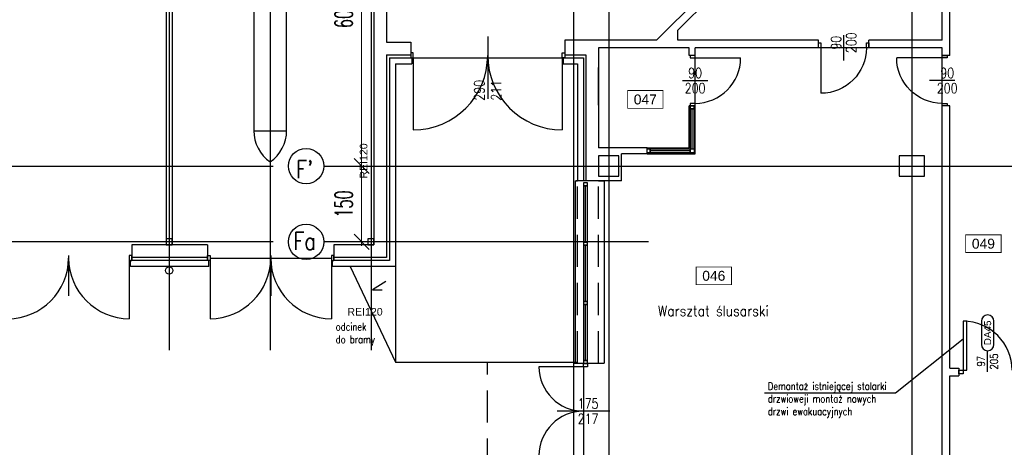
# Model space of a CAD drawing. Header units: centimetres. Extents: x -228435 to 56419, y -89367 to 477256.
# Tile 32 of 53: x -82798 to -63310, y 65435 to 73896. Entities that reach past the tile are written whole.
import ezdxf
from ezdxf.enums import TextEntityAlignment as Align

# ---------------------------------------------------------------- set-up
doc = ezdxf.new("R2010")
doc.units = ezdxf.units.CM
doc.header["$LTSCALE"] = 50
doc.header["$PDMODE"] = 35
doc.header["$PDSIZE"] = 0.1
doc.linetypes.add('Kondygnacja -1$0$HIDDEN', pattern=[9.525, 6.35, -3.175])
doc.linetypes.add('Osie rzutów$0$DASHDOT2', pattern=[12.7, 6.35, -3.175, 0, -3.175])
doc.layers.get('0').update_dxf_attribs({"color": 8})
doc.layers.get('DEFPOINTS').update_dxf_attribs({"color": 8})
for name, color, linetype in [('Kondygnacja -1$0$ARCH_CIENKIE_IST', 8, 'Continuous'), ('Kondygnacja -1$0$ARCH_INFO_ETYK_DRZWI', 8, 'Continuous'), ('Kondygnacja -1$0$ARCH_INFO_ETYK_DRZWI_IST', 8, 'Continuous'), ('Kondygnacja -1$0$ARCH_INFO_ODPORNOŚĆ OGNIOWA', 8, 'Continuous'), ('Kondygnacja -1$0$ARCH_INFO_OPISY', 8, 'Continuous'), ('Kondygnacja -1$0$ARCH_INFO_OPISY_IST', 8, 'Continuous'), ('Kondygnacja -1$0$ARCH_INWENTARYZACJA', 8, 'Continuous'), ('Kondygnacja -1$0$ARCH_MUROWANE_IST', 8, 'Continuous'), ('Kondygnacja -1$0$ARCH_NIEWIDOK_IST', 8, 'Kondygnacja -1$0$HIDDEN'), ('Kondygnacja -1$0$ARCH_STAL_IST', 8, 'Continuous'), ('Kondygnacja -1$0$ARCH_STROP', 8, 'Continuous'), ('Kondygnacja -1$0$ARCH_WIDOK_INNE_IST', 8, 'Continuous'), ('Kondygnacja -1$0$ARCH_WIDOK_IST', 8, 'Continuous'), ('Kondygnacja -1$0$ARCH_ŚLUSARKA_DRZWI', 8, 'Continuous'), ('Kondygnacja -1$0$ARCH_ŚLUSARKA_DRZWI_IST', 8, 'Continuous'), ('Kondygnacja -1$0$ARCH_ŚLUSARKA_OKNA_IST', 8, 'Continuous'), ('Kondygnacja -1$0$ARCH_ŻELBET_IST', 8, 'Continuous'), ('Osie rzutów$0$ARCH_INFO_OSIE_IST', 8, 'Osie rzutów$0$DASHDOT2'), ('Osie rzutów$0$ARCH_INFO_OSIE_OPISY_IST', 8, 'Continuous'), ('Pomieszczenia -1$0$ARCH_INFO_AREA_ETYKIETY_200', 8, 'Continuous')]:
    doc.layers.add(name, color=color, linetype=linetype)
doc.layers.add('Osie rzutów$0$ARCH_INFO_WYMIARY', color=8, linetype='Continuous', lineweight=9)
doc.styles.add('Kondygnacja -1$0$Arial', font='ARIAL.TTF')
doc.styles.add('Kondygnacja -1$0$Romans', font='Romans.shx', dxfattribs={"width": 0.7})
doc.styles.add('Kondygnacja -1$0$ROMANS-50-CM', font='romans.shx', dxfattribs={"width": 0.8, "height": 10})
doc.styles.add('Kondygnacja -1$0$Standard', font='txt')
doc.styles.add('Osie rzutów$0$ROMANS-250-CM', font='romans.shx', dxfattribs={"width": 0.8, "height": 50})
doc.styles.add('Osie rzutów$0$wymiary_cuprum', font='Romans.shx', dxfattribs={"width": 0.6})
doc.styles.add('Pomieszczenia -1$0$Arial', font='ARIAL.TTF')
doc.dimstyles.new('Kondygnacja -1$0$ISO-25', dxfattribs={"dimtxt": 2.5, "dimasz": 2.5, "dimexe": 1.25, "dimexo": 0.625, "dimtad": 1, "dimtxsty": 'Kondygnacja -1$0$Standard', "dimcen": 2.5, "dimadec": 0, "dimazin": 0, "dimtfac": 1, "dimtmove": 0, "dimatfit": 3, "dimfxl": 0, "dimarcsym": 0})
doc.dimstyles.new('Osie rzutów$0$ARCH_ CT', dxfattribs={"dimtxt": 20, "dimasz": 20, "dimexe": 12, "dimexo": 20, "dimgap": 5, "dimtad": 1, "dimdec": 1, "dimrnd": 0.5, "dimzin": 9, "dimdsep": 46, "dimtxsty": 'Osie rzutów$0$wymiary_cuprum', "dimblk": 'Osie rzutów$0$_Oblique', "dimcen": 8, "dimdle": 12, "dimclrd": 256, "dimclre": 256, "dimclrt": 55, "dimadec": 1, "dimazin": 0, "dimtfac": 1, "dimtdec": 1, "dimtmove": 1, "dimatfit": 2, "dimldrblk": 'Osie rzutów$0$_Dot', "dimfxl": 0, "dimtolj": 1, "dimtzin": 0, "dimlwd": -1, "dimlwe": -1, "dimarcsym": 0})

# ---------------------------------------------------------------- blocks, each defined once
blk = doc.blocks.new('Kondygnacja -1$0$T-drzwi_góra-200')
at = {"layer": 'Kondygnacja -1$0$ARCH_INFO_ETYK_DRZWI'}
blk.add_line((0, 0), (0, 60), dxfattribs=at)
blk.add_lwpolyline([(-17.5, 143.7), (-17.5, 77.5, 1), (17.5, 77.5), (17.5, 143.7, 1)], format="xyb", close=True, dxfattribs=at)
at = {"layer": 'Kondygnacja -1$0$ARCH_INFO_ETYK_DRZWI', "style": 'Kondygnacja -1$0$Arial'}
blk.add_attdef('ADS_DRZWI:SYMBOL', text='', height=20, rotation=90, dxfattribs=at).set_placement((0, 110.6), align=Align.MIDDLE)
at = {"layer": 'Kondygnacja -1$0$ARCH_INFO_ETYK_DRZWI', "style": 'Kondygnacja -1$0$Romans', "width": 0.8}
for tag, p in [('ADS_DRZWI:SZEROKOŚĆ', (-8, 30.5)), ('ADS_DRZWI:WYSOKOŚĆ', (29, 29.5))]:
    blk.add_attdef(tag, text='', height=22, rotation=90, dxfattribs=at).set_placement(p, align=Align.CENTER)
at = {"layer": 'Kondygnacja -1$0$ARCH_INFO_ETYK_DRZWI', "color": 1, "style": 'Kondygnacja -1$0$Arial'}
blk.add_attdef('ADS_DRZWI:ODPORNOŚĆ_OGNIOWA', text='', height=22, dxfattribs=at).set_placement((-0.1, -45.8), align=Align.BOTTOM_CENTER)
blk = doc.blocks.new('Kondygnacja -1$0$_Dot')
at = {"color": 0, "linetype": 'ByBlock', "lineweight": -2}
blk.add_line((-0.5, 0), (-1, 0), dxfattribs=at)
at = {"color": 0, "linetype": 'ByBlock', "const_width": 0.5}
blk.add_lwpolyline([(-0.25, 0, 1), (0.25, 0, 1)], format="xyb", close=True, dxfattribs=at)
blk = doc.blocks.new('Kondygnacja -1$0$DRZWI90')
blk.add_line((-45, 0), (-45, 90))
at = {"lineweight": -3}
for p, q in [((0, -25), (0, 25)), ((45, 0), (-45, 0))]:
    blk.add_line(p, q, dxfattribs=at)
for points in [[(-50, -10), (-45, -10), (-45, 0), (-50, 0)], [(45, -10), (50, -10), (50, 0), (45, 0)]]:
    blk.add_lwpolyline(points, close=True, dxfattribs=at)
blk.add_arc((-45, 0), 90, 0, 90, dxfattribs=at)
blk = doc.blocks.new('Pomieszczenia -1$0$etykieta_numer')
at = {"color": 0, "linetype": 'ByBlock', "const_width": 2.44}
blk.add_lwpolyline([(-50, -50), (-50, 0), (50, 0), (50, -50)], close=True, dxfattribs=at)
at = {"color": 0, "linetype": 'ByBlock', "style": 'Pomieszczenia -1$0$Arial'}
blk.add_attdef('AECAREA:NUMER_LOKALU', text='', height=28, dxfattribs=at).set_placement((0, -25), align=Align.MIDDLE)
blk = doc.blocks.new('Osie rzutów$0$_Oblique')
at = {"color": 0, "linetype": 'ByBlock', "lineweight": -2}
blk.add_line((-0.5, -0.5), (0.5, 0.5), dxfattribs=at)
blk = doc.blocks.new('*D1257')
at = {"layer": 'DEFPOINTS', "color": 0}
for p in [(4545, 12200), (4511, 11600), (4545, 11600)]:
    blk.add_point(p, dxfattribs=at)
at = {"layer": 'Osie rzutów$0$ARCH_INFO_WYMIARY'}
for p, q in [((4530, 12200), (4503, 12200)), ((4511, 12208), (4511, 11592)), ((4530, 11600), (4503, 11600))]:
    blk.add_line(p, q, dxfattribs=at)
at = {"layer": 'Osie rzutów$0$ARCH_INFO_WYMIARY', "xscale": 30, "yscale": 30, "zscale": 30}
for p, rotation in [((4511, 12200), 90), ((4511, 11600), 270)]:
    blk.add_blockref('Osie rzutów$0$_Oblique', p, dxfattribs=dict(at, rotation=rotation))
at = {"layer": 'Osie rzutów$0$ARCH_INFO_WYMIARY', "color": 55, "insert": (4475.5, 11900), "char_height": 35, "attachment_point": 5, "rotation": 90, "style": 'Osie rzutów$0$wymiary_cuprum'}
blk.add_mtext('\\A1;600', dxfattribs=at)
blk = doc.blocks.new('Osie rzutów$0$_Dot')
at = {"color": 0, "linetype": 'ByBlock', "lineweight": -2}
blk.add_line((-0.5, 0), (-1, 0), dxfattribs=at)
at = {"color": 0, "linetype": 'ByBlock', "const_width": 0.5}
blk.add_lwpolyline([(-0.25, 0, 1), (0.25, 0, 1)], format="xyb", close=True, dxfattribs=at)
blk = doc.blocks.new('*D1259')
at = {"layer": 'DEFPOINTS', "color": 0}
for p in [(4545, 11600), (4511, 11450), (4545, 11450)]:
    blk.add_point(p, dxfattribs=at)
at = {"layer": 'Osie rzutów$0$ARCH_INFO_WYMIARY'}
for p, q in [((4530, 11600), (4503, 11600)), ((4511, 11608), (4511, 11442)), ((4530, 11450), (4503, 11450))]:
    blk.add_line(p, q, dxfattribs=at)
at = {"layer": 'Osie rzutów$0$ARCH_INFO_WYMIARY', "xscale": 30, "yscale": 30, "zscale": 30}
for p, rotation in [((4511, 11600), 90), ((4511, 11450), 270)]:
    blk.add_blockref('Osie rzutów$0$_Oblique', p, dxfattribs=dict(at, rotation=rotation))
at = {"layer": 'Osie rzutów$0$ARCH_INFO_WYMIARY', "color": 55, "insert": (4475.5, 11525), "char_height": 35, "attachment_point": 5, "rotation": 90, "style": 'Osie rzutów$0$wymiary_cuprum'}
blk.add_mtext('\\A1;150', dxfattribs=at)
blk = doc.blocks.new('Osie rzutów')
at = {"layer": 'Osie rzutów$0$ARCH_INFO_OSIE_IST', "ltscale": 10}
for p, q in [((4330, 12619.9), (4330, 11235.9)), ((4930, 12510), (4930, 4623.26)), ((5000, 12510), (5000, 4512.32)), ((5600, 12510), (5600, 4512.32)), ((4130, 12349.95), (4130, 11235.9)), ((4130, 12349.95), (4130, 11235.9)), ((4530, 12349.95), (4530, 11235.9)), ((4530, 12349.95), (4530, 11235.9)), ((1573.48, 11600), (4336.04, 11600)), ((4436.04, 11600), (13655, 11600)), ((4336.04, 11450), (1573.48, 11450)), ((5078.83, 11450), (4436.04, 11450))]:
    blk.add_line(p, q, dxfattribs=at)
at = {"layer": 'Osie rzutów$0$ARCH_INFO_OSIE_OPISY_IST'}
for centre in [(4401.04, 11600), (4401.04, 11450)]:
    blk.add_circle(centre, 35, dxfattribs=at)
at = {"layer": 'Osie rzutów$0$ARCH_INFO_OSIE_OPISY_IST', "style": 'Osie rzutów$0$ROMANS-250-CM', "width": 0.8}
for s, p in [("F'", (4381.47, 11576.3)), ('Fa', (4375.91, 11433.89))]:
    blk.add_text(s, height=35, dxfattribs=at).set_placement(p)
at = {"layer": 'Osie rzutów$0$ARCH_INFO_WYMIARY'}
dim = blk.add_linear_dim(base=(4511.04, 11600), p1=(4544.98, 12200), p2=(4544.98, 11600), angle=270, dimstyle='Osie rzutów$0$ARCH_ CT', override={"dimtxt": 35, "dimasz": 30, "dimexe": 8, "dimexo": 15, "dimgap": 18, "dimdle": 8}, dxfattribs=at)
dim.commit()
dim.dimension.update_dxf_attribs({"geometry": '*D1257', "text_midpoint": (4475.54, 11900)})
dim = blk.add_linear_dim(base=(4511.04, 11450), p1=(4544.98, 11600), p2=(4544.98, 11450), angle=270, dimstyle='Osie rzutów$0$ARCH_ CT', override={"dimtxt": 35, "dimasz": 30, "dimexe": 8, "dimexo": 15, "dimgap": 18, "dimdle": 8}, dxfattribs=at)
dim.commit()
dim.dimension.update_dxf_attribs({"geometry": '*D1259', "text_midpoint": (4511.04, 11525), "dimtype": 160})

msp = doc.modelspace()

# ---------------------------------------------------------------- linework, layer by layer
at = {"layer": 'Kondygnacja -1$0$ARCH_CIENKIE_IST', "ltscale": 4}
for p, q in [((-75540, 73200), (-75060, 73200)), ((-75540, 73200), (-75540, 69190)), ((-75480, 73140), (-75060, 73140)), ((-75480, 73140), (-75480, 69130)), ((-72007.569, 73200), (-71590, 73200)), ((-72007.569, 73140), (-71640, 73140)), ((-71640, 73140), (-71640, 70700)), ((-71590, 73200), (-71590, 70700)), ((-79080, 69190), (-80580, 69190)), ((-75540, 69190), (-76580, 69190)), ((-79080, 69130), (-80605, 69130)), ((-75480, 69130), (-76580, 69130))]:
    msp.add_line(p, q, dxfattribs=at)
at = {"layer": 'Kondygnacja -1$0$ARCH_INFO_OPISY_IST'}
for p, q in [((-75549.299, 68717.66), (-75817.067, 68552.007)), ((-75817.067, 68552.007), (-75625.806, 68552.007))]:
    msp.add_line(p, q, dxfattribs=at)
at = {"layer": 'Kondygnacja -1$0$ARCH_MUROWANE_IST', "ltscale": 4}
for p, q in [((-70197.647, 73490), (-65230.078, 78460)), ((-64390, 73190), (-64390, 78180)), ((-69770, 73690), (-65562.059, 77900)), ((-64540, 73490), (-64540, 76800)), ((-75790, 76450), (-75790, 69440)), ((-75540, 76450), (-75540, 73450)), ((-79900, 75310), (-79900, 69440)), ((-79780, 75310), (-79780, 69440)), ((-69770, 73490), (-69770, 73690)), ((-70197.647, 73490), (-72007.569, 73490)), ((-72007.569, 73490), (-72007.569, 73140)), ((-66990, 73490), (-69770, 73490)), ((-66990, 73340), (-66990, 73490)), ((-64540, 73490), (-65990, 73490)), ((-65990, 73340), (-65990, 73490)), ((-75540, 73450), (-75060, 73450)), ((-75060, 73450), (-75060, 73140)), ((-69550, 73340), (-71340, 73340)), ((-71340, 73340), (-71340, 71360)), ((-69550, 73190), (-69550, 73340)), ((-66990, 73340), (-69430, 73340)), ((-69430, 73190), (-69430, 73340)), ((-64540, 73340), (-65990, 73340)), ((-64540, 73190), (-64540, 73340)), ((-75060, 73140), (-75035, 73140)), ((-75060, 73140), (-75035, 73140)), ((-75035, 73140), (-75035, 73020)), ((-72040, 73140), (-72040, 73140)), ((-72040, 73140), (-72040, 73020)), ((-72040, 73140), (-72007.569, 73140)), ((-72040, 73140), (-72040, 73140)), ((-72040, 73140), (-72007.569, 73140)), ((-69430, 73190), (-69550, 73190)), ((-64390, 73190), (-64540, 73190)), ((-75360, 73020), (-75035, 73020)), ((-75360, 73020), (-75360, 69010)), ((-72040, 73020), (-71760, 73020)), ((-71760, 73020), (-71760, 70700)), ((-71340, 72206.943), (-71340, 72951.011)), ((-71340, 72466.943), (-71340, 72346.943)), ((-64540, 64060), (-64540, 72190)), ((-64390, 72190), (-64540, 72190)), ((-64390, 67000), (-64390, 72190)), ((-70380, 71360), (-71340, 71360)), ((-70380, 71240), (-70380, 71360)), ((-70380, 71240), (-70890, 71240)), ((-70890, 70710), (-70890, 71240)), ((-71340, 70710), (-71790, 70710)), ((-70890, 70710), (-71340, 70710)), ((-80580, 69440), (-80580, 69130)), ((-79080, 69440), (-80580, 69440)), ((-79080, 69440), (-79080, 69130)), ((-75790, 69440), (-76580, 69440)), ((-76580, 69440), (-76580, 69130)), ((-80605, 69010), (-80605, 69130)), ((-80605, 69130), (-80580, 69130)), ((-79055, 69010), (-80605, 69010)), ((-79055, 69130), (-79080, 69130)), ((-79055, 69010), (-79055, 69130)), ((-76605, 69010), (-76605, 69130)), ((-76605, 69130), (-76580, 69130)), ((-75360, 69010), (-76605, 69010)), ((-64390, 67000), (-64210, 67000)), ((-64390, 63810), (-64390, 66850)), ((-64390, 66850), (-64210, 66850)), ((-64210, 67000), (-64210, 66850))]:
    msp.add_line(p, q, dxfattribs=at)
at = {"layer": 'Kondygnacja -1$0$ARCH_NIEWIDOK_IST', "ltscale": 2}
for p, q in [((-71760, 67100), (-71760, 70709.068)), ((-71340, 67100), (-71340, 70710))]:
    msp.add_line(p, q, dxfattribs=at)
msp.add_lwpolyline([(-71760, 10680), (-73540, 10680), (-73540, 67100)], dxfattribs=at)
at = {"layer": 'Kondygnacja -1$0$ARCH_STAL_IST'}
for points in [[(-79900, 69440), (-79780, 69440), (-79780, 69560), (-79900, 69560)], [(-75910, 69440), (-75790, 69440), (-75790, 69560), (-75910, 69560)]]:
    msp.add_lwpolyline(points, close=True, dxfattribs=at)
at = {"layer": 'Kondygnacja -1$0$ARCH_WIDOK_INNE_IST'}
msp.add_line((-75360, 67120), (-71750, 67120), dxfattribs=at)
at = {"layer": 'Kondygnacja -1$0$ARCH_WIDOK_IST'}
for p, q in [((-78165, 75700), (-78165, 71700)), ((-77515, 71700), (-77515, 75700)), ((-69550, 71360), (-69550, 72190)), ((-69430, 72190), (-69550, 72190)), ((-69430, 71240), (-69430, 72190)), ((-78165, 71700), (-77515, 71700)), ((-70380, 71360), (-69550, 71360)), ((-70380, 71240), (-69430, 71240)), ((-76260, 69010), (-75360, 67120)), ((-75360, 69010), (-75360, 67120)), ((-71830, 67100), (-71230, 67100))]:
    msp.add_line(p, q, dxfattribs=at)
for points in [[(-71800, 67100), (-71800, 70709.068), (-71760, 70709.068)], [(-71340, 70710), (-71230, 70710), (-71230, 67100)]]:
    msp.add_lwpolyline(points, dxfattribs=at)
msp.add_circle((-79840, 68933.139), 75, dxfattribs=at)
for centre, start, end in [((-77415, 71700), 180, 235.4818922), ((-78265, 71700), 304.5181078, 0)]:
    msp.add_arc(centre, 750, start, end, dxfattribs=at)
at = {"layer": 'Kondygnacja -1$0$ARCH_ŚLUSARKA_DRZWI', "linetype": 'Continuous', "lineweight": -3}
for points in [[(-64125, 66960), (-64055, 66960), (-64055, 67930), (-64125, 67930)], [(-64125, 66890), (-64210, 66890), (-64210, 66960), (-64125, 66960)]]:
    msp.add_lwpolyline(points, close=True, dxfattribs=at)
msp.add_arc((-64125, 66960), 970, 0, 90, dxfattribs=at)
at = {"layer": 'Kondygnacja -1$0$ARCH_ŚLUSARKA_DRZWI_IST'}
for p, q in [((-73535, 73563.885), (-73535, 72328.633)), ((-75010, 73140), (-72060, 73140)), ((-81830, 69230), (-81830, 68434.006)), ((-80580, 69230), (-80630, 69230)), ((-80630, 69230), (-80630, 69130)), ((-80580, 69130), (-80580, 69230)), ((-79080, 69230), (-79030, 69230)), ((-79080, 69130), (-79080, 69230)), ((-79030, 69230), (-79030, 69130)), ((-77830, 69230), (-77830, 68434.006)), ((-76580, 69230), (-76630, 69230)), ((-76630, 69230), (-76630, 69130)), ((-76580, 69130), (-76580, 69230)), ((-80630, 69130), (-80580, 69130)), ((-80630, 69130), (-80630, 67980)), ((-79030, 69130), (-79080, 69130)), ((-79030, 69180), (-76630, 69180)), ((-79030, 69130), (-79030, 67980)), ((-76630, 69130), (-76580, 69130)), ((-76630, 69130), (-76630, 67980)), ((-71640, 67030), (-72520, 67030)), ((-71640, 67030), (-71640, 65270)), ((-71118.646, 66150), (-72161.354, 66150))]:
    msp.add_line(p, q, dxfattribs=at)
for points in [[(-75010, 73140), (-75010, 73240), (-75060, 73240), (-75060, 73140), (-75010, 73140), (-75010, 71715)], [(-72060, 73140), (-72060, 73240), (-72010, 73240), (-72010, 73140), (-72060, 73140), (-72060, 71715)]]:
    msp.add_lwpolyline(points, dxfattribs=at)
for centre, radius, start, end in [((-75010, 73190), 1475, 270, 0), ((-72060, 73190), 1475, 180, 270), ((-83030, 69180), 1200, 270, 0), ((-80630, 69180), 1200, 180, 270), ((-79030, 69180), 1200, 270, 0), ((-76630, 69180), 1200, 180, 270), ((-71640, 67030), 880, 180, 270), ((-71640, 65270), 880, 90, 180)]:
    msp.add_arc(centre, radius, start, end, dxfattribs=at)
at = {"layer": 'Kondygnacja -1$0$ARCH_ŚLUSARKA_OKNA_IST'}
for p, q in [((-69490, 71340), (-69490, 72130)), ((-69530, 71300), (-70320, 71300)), ((-71600, 69495.932), (-71600, 70608.898)), ((-71600, 68322.966), (-71600, 69435.932)), ((-71600, 67150), (-71600, 68262.966))]:
    msp.add_line(p, q, dxfattribs=at)
for points in [[(-69450, 72130), (-69450, 72190), (-69530, 72190), (-69530, 72130)], [(-69450, 71340), (-69450, 72130), (-69530, 72130), (-69530, 71340)], [(-70320, 71260), (-70380, 71260), (-70380, 71340), (-70320, 71340)], [(-69530, 71260), (-70320, 71260), (-70320, 71340), (-69530, 71340)], [(-69450, 71260), (-69530, 71260), (-69530, 71340), (-69450, 71340)], [(-71560, 70608.898), (-71560, 70668.898), (-71640, 70668.898), (-71640, 70608.898)], [(-71560, 69495.932), (-71560, 70608.898), (-71640, 70608.898), (-71640, 69495.932)], [(-71560, 69435.932), (-71560, 69495.932), (-71640, 69495.932), (-71640, 69435.932)], [(-71560, 68322.966), (-71560, 69435.932), (-71640, 69435.932), (-71640, 68322.966)], [(-71560, 68262.966), (-71560, 68322.966), (-71640, 68322.966), (-71640, 68262.966)], [(-71560, 67150), (-71560, 68262.966), (-71640, 68262.966), (-71640, 67150)], [(-71560, 67090), (-71560, 67150), (-71640, 67150), (-71640, 67090)], [(-71560, 67090), (-71560, 67030), (-71640, 67030), (-71640, 67090)]]:
    msp.add_lwpolyline(points, close=True, dxfattribs=at)
at = {"layer": 'Kondygnacja -1$0$ARCH_ŻELBET_IST', "ltscale": 4}
for points in [[(-71340, 70800), (-70940, 70800), (-70940, 71200), (-71340, 71200)], [(-65390, 70800), (-64890, 70800), (-64890, 71200), (-65390, 71200)]]:
    msp.add_lwpolyline(points, close=True, dxfattribs=at)

# ---------------------------------------------------------------- block references
at = {"layer": 'Kondygnacja -1$0$ARCH_STROP', "linetype": 'Continuous', "lineweight": -3}
ref = msp.add_blockref('Kondygnacja -1$0$T-drzwi_góra-200', (-63640, 66925), dxfattribs=dict(at, xscale=7, yscale=7, zscale=7))
ref.add_attrib('ADS_DRZWI:SYMBOL', 'DA45', dxfattribs={"layer": 'Kondygnacja -1$0$ARCH_INFO_ETYK_DRZWI', "height": 140, "rotation": 90, "style": 'Kondygnacja -1$0$Arial'}).set_placement((-63640, 67699.119), align=Align.MIDDLE)
ref.add_attrib('ADS_DRZWI:SZEROKOŚĆ', '97', dxfattribs={"layer": 'Kondygnacja -1$0$ARCH_INFO_ETYK_DRZWI', "height": 154, "rotation": 90, "style": 'Kondygnacja -1$0$Romans', "width": 0.8}).set_placement((-63696, 67138.462), align=Align.CENTER)
ref.add_attrib('ADS_DRZWI:WYSOKOŚĆ', '205', dxfattribs={"layer": 'Kondygnacja -1$0$ARCH_INFO_ETYK_DRZWI', "height": 154, "rotation": 90, "style": 'Kondygnacja -1$0$Romans', "width": 0.8}).set_placement((-63437, 67131.273), align=Align.CENTER)
at = {"layer": 'Kondygnacja -1$0$ARCH_ŚLUSARKA_DRZWI_IST', "yscale": 10, "zscale": 10}
for p, xscale, rotation in [((-66490, 73340), -10, 180), ((-69430, 72690), 10, 270), ((-64540, 72690), -10, 90)]:
    msp.add_blockref('Kondygnacja -1$0$DRZWI90', p, dxfattribs=dict(at, xscale=xscale, rotation=rotation))
at = {"layer": 'Osie rzutów$0$ARCH_INFO_OSIE_IST', "xscale": 10, "yscale": 10, "zscale": 10}
msp.add_blockref('Osie rzutów', (-121140, -45000), dxfattribs=at)
at = {"layer": 'Pomieszczenia -1$0$ARCH_INFO_AREA_ETYKIETY_200', "linetype": 'Continuous', "lineweight": -3}
ref = msp.add_blockref('Pomieszczenia -1$0$etykieta_numer', (-70416.158, 72493.079, 6300), dxfattribs=dict(at, xscale=7, yscale=7, zscale=10))
ref.add_attrib('AECAREA:NUMBER', '047', dxfattribs={"layer": '0', "color": 0, "linetype": 'ByBlock', "height": 196, "style": 'Pomieszczenia -1$0$Arial'}).set_placement((-70416.158, 72318.079, 6300), align=Align.MIDDLE)
ref = msp.add_blockref('Pomieszczenia -1$0$etykieta_numer', (-63724.289, 69638.826, 6300), dxfattribs=dict(at, xscale=7, yscale=7, zscale=10))
ref.add_attrib('AECAREA:NUMBER', '049', dxfattribs={"layer": '0', "color": 0, "linetype": 'ByBlock', "height": 196, "style": 'Pomieszczenia -1$0$Arial'}).set_placement((-63724.289, 69463.826, 6300), align=Align.MIDDLE)
ref = msp.add_blockref('Pomieszczenia -1$0$etykieta_numer', (-69060.045, 69003.651, 6300), dxfattribs=dict(at, xscale=7, yscale=7, zscale=10))
ref.add_attrib('AECAREA:NUMBER', '046', dxfattribs={"layer": '0', "color": 0, "linetype": 'ByBlock', "height": 196, "style": 'Pomieszczenia -1$0$Arial'}).set_placement((-69060.045, 68828.651, 6300), align=Align.MIDDLE)

# ---------------------------------------------------------------- texts
at = {"layer": 'Kondygnacja -1$0$ARCH_INFO_ETYK_DRZWI_IST', "insert": (-66490, 73440), "char_height": 200, "width": 100, "attachment_point": 5, "rotation": 90, "line_spacing_factor": 0.9, "style": 'Kondygnacja -1$0$ROMANS-50-CM'}
msp.add_mtext('90\\P200', dxfattribs=at)
at = {"layer": 'Kondygnacja -1$0$ARCH_INFO_ETYK_DRZWI_IST', "char_height": 200, "width": 100, "attachment_point": 5, "line_spacing_factor": 0.9, "style": 'Kondygnacja -1$0$ROMANS-50-CM'}
for s, insert in [('90\\P200', (-69430, 72690)), ('90\\P200', (-64440, 72690)), ('175\\P217', (-71547.973, 66150))]:
    msp.add_mtext(s, dxfattribs=dict(at, insert=insert))
at = {"layer": 'Kondygnacja -1$0$ARCH_INFO_ODPORNOŚĆ OGNIOWA', "insert": (-76116.303, 71099.867), "char_height": 150, "width": 533.32525, "attachment_point": 5, "rotation": 90, "style": 'Kondygnacja -1$0$Arial'}
msp.add_mtext('\\PREI120', dxfattribs=at)
at = {"layer": 'Kondygnacja -1$0$ARCH_INFO_ODPORNOŚĆ OGNIOWA', "insert": (-75963.358, 68240.529), "char_height": 150, "width": 533.32525, "attachment_point": 5, "style": 'Kondygnacja -1$0$Arial'}
msp.add_mtext('\\PREI120', dxfattribs=at)
at = {"layer": 'Kondygnacja -1$0$ARCH_INFO_OPISY', "char_height": 150, "width": 3332.02089, "attachment_point": 1, "style": 'Kondygnacja -1$0$ROMANS-50-CM'}
for s, insert in [('odcinek \\Pdo bramy', (-76542.511, 67895.078)), ('Demontaż istniejącej stolarki drzwioweji montaż nowych \\Pdrzwi ewakuacyjnych', (-67989.426, 66720.453))]:
    msp.add_mtext(s, dxfattribs=dict(at, insert=insert))
at = {"layer": 'Kondygnacja -1$0$ARCH_INFO_OPISY_IST', "insert": (-70166.748, 68232.718), "char_height": 200, "width": 2796.22902, "attachment_point": 1, "style": 'Kondygnacja -1$0$ROMANS-50-CM'}
msp.add_mtext('{\\W0.9;Warsztat ślusarski}', dxfattribs=at)
at = {"layer": 'Kondygnacja -1$0$ARCH_INWENTARYZACJA', "insert": (-73535, 72498.521), "char_height": 200, "width": 840, "attachment_point": 5, "rotation": 90, "style": 'Kondygnacja -1$0$ROMANS-50-CM'}
msp.add_mtext('290\\P211', dxfattribs=at)

# ---------------------------------------------------------------- leaders
at = {"layer": 'Kondygnacja -1$0$ARCH_INFO_OPISY'}
msp.add_leader([(-64125, 67573.441), (-65466.632, 66504.809), (-68057.229, 66504.809)], dimstyle='Kondygnacja -1$0$ISO-25', override={"dimscale": 5, "dimasz": 2, "dimtad": 0, "dimldrblk": 'Kondygnacja -1$0$_Dot'}, dxfattribs=at)

doc.saveas('drawing.dxf')
